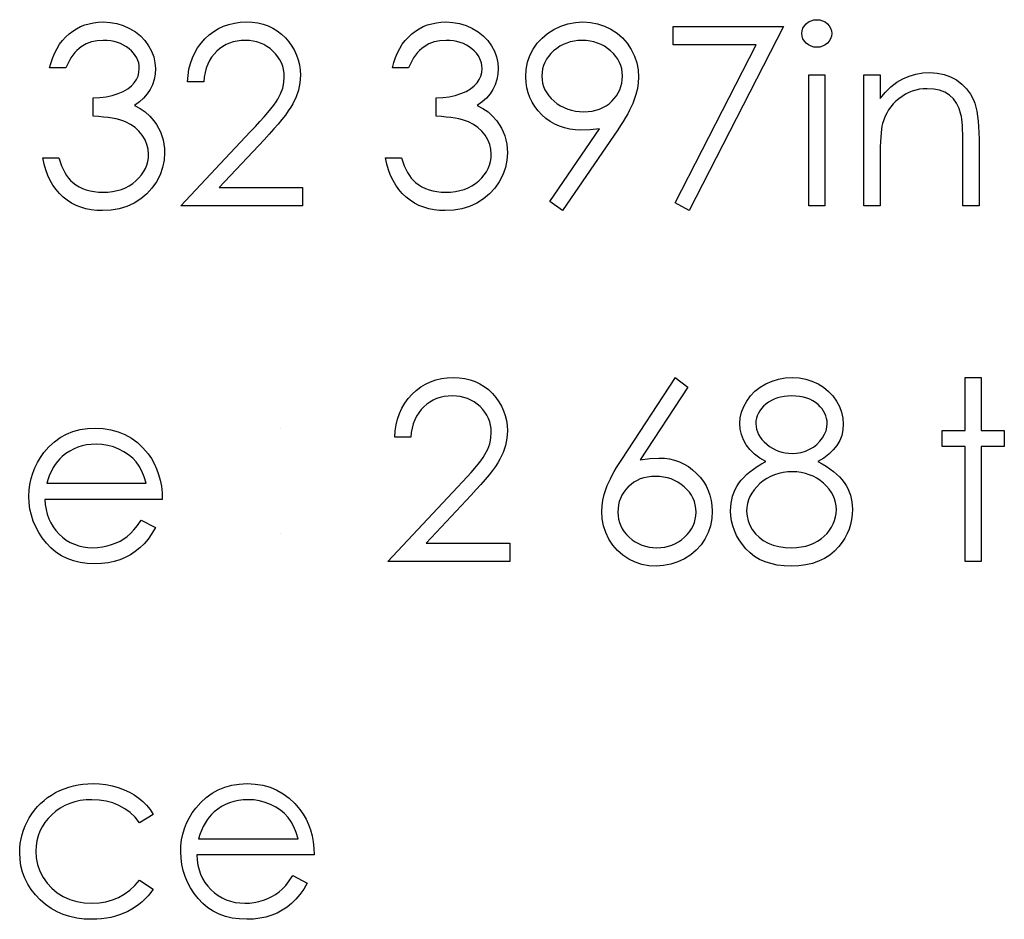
# Model space of a CAD drawing. Header units: inches. Extents: x 0.1 to 87.3, y 0.1 to 33.9.
# Tile 124 of 140: x 33.29 to 33.804, y 25.743 to 26.213. Entities that reach past the tile are written whole.
import ezdxf

# ---------------------------------------------------------------- set-up
doc = ezdxf.new("R2010")
doc.units = ezdxf.units.IN
doc.header["$MEASUREMENT"] = 0

msp = doc.modelspace()

# ---------------------------------------------------------------- linework, layer by layer
at = {"color": 7, "linetype": 'Continuous'}
for p, q in [((33.426455, 26.000072), (33.426454, 26.000072)), ((33.426455, 25.944784), (33.426454, 25.944784))]:
    msp.add_line(p, q, dxfattribs=at)
at = {"color": 7, "linetype": 'Continuous', "flags": 128}
for points in [[(33.314074, 26.188254), (33.305662, 26.188254), (33.305662, 26.188254), (33.306394, 26.191071), (33.307295, 26.1937), (33.308328, 26.196179), (33.30953, 26.198489), (33.310864, 26.20063), (33.312366, 26.202602), (33.314019, 26.204423), (33.315822, 26.206057), (33.317737, 26.207522), (33.319747, 26.20878), (33.321831, 26.209851), (33.32401, 26.210733), (33.326282, 26.21141), (33.32863, 26.211898), (33.331052, 26.212198), (33.333569, 26.212292), (33.333569, 26.212292), (33.337231, 26.212086), (33.340761, 26.211447), (33.344161, 26.210395), (33.347447, 26.208931), (33.350489, 26.207109), (33.353156, 26.204987), (33.355466, 26.202564), (33.357419, 26.19986), (33.358959, 26.196968), (33.360067, 26.194019), (33.360725, 26.191014), (33.36095, 26.187934), (33.36095, 26.187934), (33.360781, 26.184967), (33.360274, 26.182169), (33.35941, 26.179521), (33.358208, 26.177023), (33.356668, 26.174695), (33.35479, 26.172516), (33.352574, 26.170507), (33.350001, 26.168647), (33.350001, 26.168647), (33.35295, 26.167126), (33.355635, 26.165286), (33.358039, 26.163126), (33.360161, 26.160647), (33.360161, 26.160647), (33.361476, 26.158769), (33.362603, 26.156816), (33.363579, 26.154825), (33.364368, 26.152759), (33.364969, 26.150656), (33.365401, 26.148496), (33.365664, 26.146262), (33.365758, 26.143989), (33.365758, 26.143989), (33.365495, 26.140064), (33.364687, 26.136233), (33.363354, 26.132477), (33.361476, 26.128834), (33.359147, 26.125434), (33.356443, 26.122448), (33.353325, 26.119857), (33.349832, 26.117678), (33.346039, 26.115951), (33.34202, 26.11473), (33.337775, 26.113979), (33.333325, 26.113734), (33.333325, 26.113734), (33.33032, 26.113847), (33.327428, 26.114166), (33.324667, 26.11473), (33.322038, 26.1155), (33.31954, 26.116476), (33.317174, 26.117678), (33.31492, 26.119106), (33.312798, 26.120758), (33.310826, 26.122617), (33.309042, 26.124683), (33.307427, 26.126956), (33.306, 26.129435), (33.304741, 26.132101), (33.303671, 26.134993), (33.302769, 26.138073), (33.302056, 26.141379), (33.302056, 26.141379), (33.310469, 26.141379), (33.310469, 26.141379), (33.311145, 26.139219), (33.311878, 26.13721), (33.312704, 26.13535), (33.313587, 26.13366), (33.314526, 26.13212), (33.315559, 26.13073), (33.316648, 26.129491), (33.317812, 26.12842), (33.317812, 26.12842), (33.319409, 26.127237), (33.321099, 26.126204), (33.322902, 26.125322), (33.324798, 26.124627), (33.326808, 26.124064), (33.32893, 26.123669), (33.331146, 26.123425), (33.333475, 26.12335), (33.333475, 26.12335), (33.336104, 26.123444), (33.338602, 26.123725), (33.340968, 26.124176), (33.343203, 26.124833), (33.345287, 26.12566), (33.347259, 26.126693), (33.349081, 26.127895), (33.35079, 26.129284), (33.35233, 26.130806), (33.353663, 26.132383), (33.35479, 26.134017), (33.35571, 26.135726), (33.356424, 26.137491), (33.356931, 26.139332), (33.35725, 26.141228), (33.357344, 26.143182), (33.357344, 26.143182), (33.357138, 26.145792), (33.356537, 26.148327), (33.355523, 26.150769), (33.354095, 26.153116), (33.35233, 26.155295), (33.350302, 26.157192), (33.347973, 26.158788), (33.345381, 26.160102), (33.343935, 26.160666), (33.342283, 26.161173), (33.340461, 26.161605), (33.338433, 26.161999), (33.336235, 26.162337), (33.33385, 26.162619), (33.331259, 26.162844), (33.328498, 26.163013), (33.328498, 26.163013), (33.328498, 26.172629), (33.328498, 26.172629), (33.331972, 26.17276), (33.335278, 26.173192), (33.338433, 26.173868), (33.341419, 26.174845), (33.344142, 26.176028), (33.346452, 26.177361), (33.348367, 26.178845), (33.349889, 26.180479), (33.351053, 26.182244), (33.351879, 26.184066), (33.352367, 26.185981), (33.352537, 26.187972), (33.352537, 26.187972), (33.352461, 26.189437), (33.352198, 26.190864), (33.351785, 26.192216), (33.351203, 26.19355), (33.350452, 26.194808), (33.349532, 26.196029), (33.348442, 26.197193), (33.347184, 26.198301), (33.345813, 26.199334), (33.344348, 26.200217), (33.34279, 26.200968), (33.341137, 26.201588), (33.339409, 26.202057), (33.337588, 26.202395), (33.335672, 26.202602), (33.333681, 26.202677), (33.333681, 26.202677), (33.330489, 26.20247), (33.327503, 26.20185), (33.324761, 26.200836), (33.322226, 26.19939), (33.321042, 26.198489), (33.319916, 26.197456), (33.318826, 26.196292), (33.317793, 26.194958), (33.316779, 26.193493), (33.31584, 26.191897), (33.314939, 26.19015), (33.314075, 26.188254)], [(33.386189, 26.181042), (33.377777, 26.181042), (33.377777, 26.181042), (33.378002, 26.184385), (33.378491, 26.187578), (33.379223, 26.190601), (33.380237, 26.193493), (33.381495, 26.196216), (33.383017, 26.198808), (33.384801, 26.201231), (33.386848, 26.203503), (33.389082, 26.205569), (33.391468, 26.207353), (33.393965, 26.208855), (33.396576, 26.210095), (33.399336, 26.211053), (33.40221, 26.211748), (33.405215, 26.212161), (33.408351, 26.212292), (33.408351, 26.212292), (33.411431, 26.212161), (33.414379, 26.211766), (33.417159, 26.211128), (33.419807, 26.210226), (33.422286, 26.209043), (33.424614, 26.207616), (33.426812, 26.205945), (33.42884, 26.203991), (33.43068, 26.201869), (33.432258, 26.199653), (33.43361, 26.197343), (33.434718, 26.194958), (33.435563, 26.19246), (33.436183, 26.189869), (33.43654, 26.187202), (33.436671, 26.184423), (33.436671, 26.184423), (33.436427, 26.180516), (33.435695, 26.176742), (33.434493, 26.173098), (33.432784, 26.169568), (33.431694, 26.167765), (33.43038, 26.165793), (33.42884, 26.163671), (33.427075, 26.161417), (33.425065, 26.158976), (33.422849, 26.156403), (33.420389, 26.15368), (33.417703, 26.150788), (33.417703, 26.150788), (33.394247, 26.125754), (33.394247, 26.125754), (33.437873, 26.125754), (33.437873, 26.125754), (33.437873, 26.116138), (33.437873, 26.116138), (33.374171, 26.116138), (33.374171, 26.116138), (33.410529, 26.154938), (33.410529, 26.154938), (33.413177, 26.157717), (33.415581, 26.160309), (33.417741, 26.162713), (33.419656, 26.164929), (33.421328, 26.166976), (33.422774, 26.168816), (33.423957, 26.170488), (33.424915, 26.171971), (33.42638, 26.174788), (33.427431, 26.177681), (33.428051, 26.180629), (33.428258, 26.183671), (33.428258, 26.183671), (33.428164, 26.185587), (33.427882, 26.187427), (33.427431, 26.189193), (33.426793, 26.190902), (33.425948, 26.192554), (33.424934, 26.194113), (33.42375, 26.195615), (33.422361, 26.197062), (33.42084, 26.198376), (33.419243, 26.199522), (33.417572, 26.20048), (33.415806, 26.201268), (33.413947, 26.201888), (33.412032, 26.20232), (33.410022, 26.202583), (33.407919, 26.202677), (33.407919, 26.202677), (33.405722, 26.202583), (33.403618, 26.20232), (33.401609, 26.201869), (33.399693, 26.20125), (33.397872, 26.200461), (33.396144, 26.199484), (33.39451, 26.19832), (33.39297, 26.196986), (33.391561, 26.195503), (33.390322, 26.193869), (33.389233, 26.192085), (33.388294, 26.190169), (33.387524, 26.188103), (33.386923, 26.185887), (33.386472, 26.18354), (33.38619, 26.181042)], [(33.493161, 26.188254), (33.484748, 26.188254), (33.484748, 26.188254), (33.48548, 26.191071), (33.486382, 26.1937), (33.487415, 26.196179), (33.488617, 26.198489), (33.48995, 26.20063), (33.491453, 26.202602), (33.493105, 26.204423), (33.494908, 26.206057), (33.496824, 26.207522), (33.498833, 26.20878), (33.500918, 26.209851), (33.503096, 26.210733), (33.505369, 26.21141), (33.507716, 26.211898), (33.510139, 26.212198), (33.512655, 26.212292), (33.512655, 26.212292), (33.516317, 26.212086), (33.519848, 26.211447), (33.523247, 26.210395), (33.526534, 26.208931), (33.529576, 26.207109), (33.532243, 26.204987), (33.534553, 26.202564), (33.536506, 26.19986), (33.538046, 26.196968), (33.539154, 26.194019), (33.539811, 26.191014), (33.540037, 26.187934), (33.540037, 26.187934), (33.539867, 26.184967), (33.53936, 26.182169), (33.538497, 26.179521), (33.537295, 26.177023), (33.535755, 26.174695), (33.533877, 26.172516), (33.531661, 26.170507), (33.529088, 26.168647), (33.529088, 26.168647), (33.532036, 26.167126), (33.534722, 26.165286), (33.537126, 26.163126), (33.539248, 26.160647), (33.539248, 26.160647), (33.540562, 26.158769), (33.541689, 26.156816), (33.542666, 26.154825), (33.543454, 26.152759), (33.544055, 26.150656), (33.544487, 26.148496), (33.54475, 26.146262), (33.544844, 26.143989), (33.544844, 26.143989), (33.544581, 26.140064), (33.543774, 26.136233), (33.54244, 26.132477), (33.540562, 26.128834), (33.538234, 26.125434), (33.535529, 26.122448), (33.532412, 26.119857), (33.528919, 26.117678), (33.525125, 26.115951), (33.521106, 26.11473), (33.516862, 26.113979), (33.512411, 26.113734), (33.512411, 26.113734), (33.509406, 26.113847), (33.506514, 26.114166), (33.503753, 26.11473), (33.501124, 26.1155), (33.498627, 26.116476), (33.49626, 26.117678), (33.494007, 26.119106), (33.491884, 26.120758), (33.489913, 26.122617), (33.488128, 26.124683), (33.486513, 26.126956), (33.485086, 26.129435), (33.483828, 26.132101), (33.482757, 26.134993), (33.481856, 26.138073), (33.481142, 26.141379), (33.481142, 26.141379), (33.489556, 26.141379), (33.489556, 26.141379), (33.490232, 26.139219), (33.490964, 26.13721), (33.491791, 26.13535), (33.492673, 26.13366), (33.493612, 26.13212), (33.494645, 26.13073), (33.495734, 26.129491), (33.496899, 26.12842), (33.496899, 26.12842), (33.498495, 26.127237), (33.500185, 26.126204), (33.501988, 26.125322), (33.503885, 26.124627), (33.505894, 26.124064), (33.508017, 26.123669), (33.510233, 26.123425), (33.512561, 26.12335), (33.512561, 26.12335), (33.515191, 26.123444), (33.517688, 26.123725), (33.520055, 26.124176), (33.522289, 26.124833), (33.524374, 26.12566), (33.526346, 26.126693), (33.528168, 26.127895), (33.529877, 26.129284), (33.531416, 26.130806), (33.53275, 26.132383), (33.533877, 26.134017), (33.534797, 26.135726), (33.535511, 26.137491), (33.536018, 26.139332), (33.536337, 26.141228), (33.536431, 26.143182), (33.536431, 26.143182), (33.536224, 26.145792), (33.535623, 26.148327), (33.534609, 26.150769), (33.533182, 26.153116), (33.531416, 26.155295), (33.529388, 26.157192), (33.527059, 26.158788), (33.524468, 26.160102), (33.523022, 26.160666), (33.521369, 26.161173), (33.519547, 26.161605), (33.517519, 26.161999), (33.515322, 26.162337), (33.512937, 26.162619), (33.510345, 26.162844), (33.507585, 26.163013), (33.507585, 26.163013), (33.507585, 26.172629), (33.507585, 26.172629), (33.511059, 26.17276), (33.514364, 26.173192), (33.517519, 26.173868), (33.520505, 26.174845), (33.523228, 26.176028), (33.525538, 26.177361), (33.527454, 26.178845), (33.528975, 26.180479), (33.530139, 26.182244), (33.530966, 26.184066), (33.531454, 26.185981), (33.531623, 26.187972), (33.531623, 26.187972), (33.531548, 26.189437), (33.531285, 26.190864), (33.530872, 26.192216), (33.53029, 26.19355), (33.529538, 26.194808), (33.528618, 26.196029), (33.527529, 26.197193), (33.526271, 26.198301), (33.5249, 26.199334), (33.523435, 26.200217), (33.521876, 26.200968), (33.520224, 26.201588), (33.518496, 26.202057), (33.516674, 26.202395), (33.514759, 26.202602), (33.512768, 26.202677), (33.512768, 26.202677), (33.509575, 26.20247), (33.506589, 26.20185), (33.503847, 26.200836), (33.501312, 26.19939), (33.500129, 26.198489), (33.499002, 26.197456), (33.497913, 26.196292), (33.49688, 26.194958), (33.495866, 26.193493), (33.494927, 26.191897), (33.494025, 26.19015), (33.493162, 26.188254)], [(33.573689, 26.113734), (33.566967, 26.118411), (33.566967, 26.118411), (33.593034, 26.156515), (33.593034, 26.156515), (33.588038, 26.15599), (33.583174, 26.155802), (33.583174, 26.155802), (33.580226, 26.155933), (33.577409, 26.156309), (33.574686, 26.156929), (33.572094, 26.157811), (33.569596, 26.158938), (33.56723, 26.160309), (33.564958, 26.161943), (33.562817, 26.163821), (33.560864, 26.165887), (33.559155, 26.168065), (33.557727, 26.170356), (33.556544, 26.172779), (33.555643, 26.175295), (33.554985, 26.177943), (33.554591, 26.180704), (33.55446, 26.183577), (33.55446, 26.183577), (33.554704, 26.187503), (33.555417, 26.191221), (33.556619, 26.194752), (33.558291, 26.198076), (33.560413, 26.201156), (33.562929, 26.203897), (33.565859, 26.20632), (33.569183, 26.208423), (33.57277, 26.210114), (33.576489, 26.211334), (33.580338, 26.212048), (33.584301, 26.212292), (33.584301, 26.212292), (33.588189, 26.212048), (33.591926, 26.211353), (33.595513, 26.21017), (33.59895, 26.208517), (33.602142, 26.206433), (33.604959, 26.203991), (33.607419, 26.201156), (33.609523, 26.197944), (33.611194, 26.194507), (33.612396, 26.190939), (33.61311, 26.187277), (33.613354, 26.183484), (33.613354, 26.183484), (33.613204, 26.180535), (33.612772, 26.17753), (33.61202, 26.174432), (33.610988, 26.171277), (33.610349, 26.169643), (33.609579, 26.167934), (33.608696, 26.166131), (33.607701, 26.164272), (33.606593, 26.1623), (33.605372, 26.160271), (33.60402, 26.158149), (33.602555, 26.155952), (33.602555, 26.155952), (33.57369, 26.113734)], [(33.631381, 26.209888), (33.689075, 26.209888), (33.689075, 26.209888), (33.639796, 26.113734), (33.639796, 26.113734), (33.632528, 26.117735), (33.632528, 26.117735), (33.67484, 26.200273), (33.67484, 26.200273), (33.631383, 26.200273), (33.631383, 26.200273), (33.631383, 26.209888)], [(33.706465, 26.213494), (33.708024, 26.213363), (33.70947, 26.212968), (33.710803, 26.212292), (33.712005, 26.211372), (33.71302, 26.210264), (33.713733, 26.209024), (33.714165, 26.207691), (33.714315, 26.206245), (33.714315, 26.206245), (33.714165, 26.204836), (33.713733, 26.203522), (33.71302, 26.202301), (33.712005, 26.201193), (33.710803, 26.200273), (33.70947, 26.199597), (33.708024, 26.199202), (33.706465, 26.199071), (33.706465, 26.199071), (33.704925, 26.199202), (33.703517, 26.199597), (33.702183, 26.200273), (33.700982, 26.201193), (33.699986, 26.202301), (33.699273, 26.203522), (33.698841, 26.204836), (33.69869, 26.206245), (33.69869, 26.206245), (33.698841, 26.207691), (33.699273, 26.209024), (33.699986, 26.210264), (33.700982, 26.211372), (33.702183, 26.212292), (33.703517, 26.212968), (33.704925, 26.213363), (33.706465, 26.213494)], [(33.584733, 26.165417), (33.586968, 26.165511), (33.589071, 26.165755), (33.591081, 26.166187), (33.592959, 26.166788), (33.594743, 26.167539), (33.596414, 26.168478), (33.597954, 26.169586), (33.5994, 26.170863), (33.600696, 26.172272), (33.601823, 26.173737), (33.602781, 26.175277), (33.603551, 26.176892), (33.60417, 26.178582), (33.604602, 26.180329), (33.604846, 26.18215), (33.60494, 26.184047), (33.60494, 26.184047), (33.604846, 26.185944), (33.604565, 26.187765), (33.604076, 26.189512), (33.6034, 26.191202), (33.602537, 26.192798), (33.601485, 26.194338), (33.600227, 26.195822), (33.598781, 26.197212), (33.597203, 26.198489), (33.59555, 26.199597), (33.593804, 26.200536), (33.591982, 26.201306), (33.590085, 26.201907), (33.588095, 26.202339), (33.586029, 26.202583), (33.583869, 26.202677), (33.583869, 26.202677), (33.581728, 26.202583), (33.579681, 26.202339), (33.577709, 26.201907), (33.575813, 26.201306), (33.573991, 26.200536), (33.572244, 26.199597), (33.570592, 26.198489), (33.569014, 26.197212), (33.567568, 26.195822), (33.566329, 26.194338), (33.565277, 26.192798), (33.564413, 26.191202), (33.563737, 26.189512), (33.563249, 26.187765), (33.562967, 26.185944), (33.562873, 26.184047), (33.562873, 26.184047), (33.562967, 26.18215), (33.563267, 26.180329), (33.563774, 26.178582), (33.564469, 26.176892), (33.565371, 26.175277), (33.566479, 26.173737), (33.567775, 26.172272), (33.569277, 26.170863), (33.570911, 26.169586), (33.572639, 26.168478), (33.57446, 26.167539), (33.576338, 26.166788), (33.57831, 26.166187), (33.580376, 26.165755), (33.582517, 26.165511), (33.584733, 26.165417)], [(33.702296, 26.184648), (33.71071, 26.184648), (33.71071, 26.184648), (33.71071, 26.116138), (33.71071, 26.116138), (33.702296, 26.116138), (33.702296, 26.116138), (33.702296, 26.184648)], [(33.731142, 26.184648), (33.739556, 26.184648), (33.739556, 26.184648), (33.739556, 26.172291), (33.739556, 26.172291), (33.742316, 26.175596), (33.745209, 26.178432), (33.748251, 26.18076), (33.751444, 26.18262), (33.754768, 26.184028), (33.758242, 26.185042), (33.761866, 26.185643), (33.765622, 26.18585), (33.765622, 26.18585), (33.769416, 26.185606), (33.772984, 26.184892), (33.776327, 26.183671), (33.779445, 26.181981), (33.782262, 26.179878), (33.784703, 26.177436), (33.786731, 26.174657), (33.788365, 26.171539), (33.789041, 26.169793), (33.789623, 26.167802), (33.790112, 26.165605), (33.790525, 26.163164), (33.790825, 26.160497), (33.791051, 26.157605), (33.791201, 26.154468), (33.791238, 26.151126), (33.791238, 26.151126), (33.791238, 26.116138), (33.791238, 26.116138), (33.782825, 26.116138), (33.782825, 26.116138), (33.782825, 26.148365), (33.782825, 26.148365), (33.782806, 26.151163), (33.782769, 26.153717), (33.782694, 26.156027), (33.782581, 26.158112), (33.782431, 26.159933), (33.782262, 26.161511), (33.782055, 26.162863), (33.78183, 26.163952), (33.78183, 26.163952), (33.780872, 26.167107), (33.779538, 26.169849), (33.777848, 26.172159), (33.775801, 26.174056), (33.773397, 26.17554), (33.770656, 26.176591), (33.767576, 26.17723), (33.764158, 26.177436), (33.764158, 26.177436), (33.762129, 26.177361), (33.760157, 26.177117), (33.758223, 26.176704), (33.756364, 26.176141), (33.754542, 26.175389), (33.752777, 26.174507), (33.751068, 26.173436), (33.749415, 26.172216), (33.747857, 26.170863), (33.746448, 26.169455), (33.745171, 26.167952), (33.744025, 26.166375), (33.74303, 26.164722), (33.742166, 26.162995), (33.741434, 26.161173), (33.740852, 26.159295), (33.740852, 26.159295), (33.740551, 26.157905), (33.740288, 26.156253), (33.740063, 26.154356), (33.739875, 26.152177), (33.739744, 26.149755), (33.739631, 26.147069), (33.739575, 26.144121), (33.739556, 26.140909), (33.739556, 26.140909), (33.739556, 26.116138), (33.739556, 26.116138), (33.731142, 26.116138), (33.731142, 26.116138), (33.731142, 26.184648)], [(33.494363, 25.995265), (33.48595, 25.995265), (33.48595, 25.995265), (33.486175, 25.998607), (33.486664, 26.0018), (33.487396, 26.004824), (33.48841, 26.007716), (33.489668, 26.010439), (33.49119, 26.013031), (33.492974, 26.015453), (33.495021, 26.017726), (33.497256, 26.019791), (33.499641, 26.021575), (33.502138, 26.023078), (33.504749, 26.024317), (33.507509, 26.025275), (33.510383, 26.02597), (33.513388, 26.026383), (33.516524, 26.026515), (33.516524, 26.026515), (33.519604, 26.026383), (33.522552, 26.025989), (33.525332, 26.02535), (33.52798, 26.024449), (33.530459, 26.023266), (33.532787, 26.021838), (33.534985, 26.020167), (33.537013, 26.018214), (33.538853, 26.016092), (33.540431, 26.013876), (33.541783, 26.011566), (33.542891, 26.009181), (33.543736, 26.006683), (33.544356, 26.004091), (33.544713, 26.001424), (33.544844, 25.998645), (33.544844, 25.998645), (33.5446, 25.994739), (33.543868, 25.990964), (33.542666, 25.987321), (33.540957, 25.98379), (33.539867, 25.981987), (33.538553, 25.980015), (33.537013, 25.977893), (33.535248, 25.975639), (33.533238, 25.973198), (33.531022, 25.970625), (33.528562, 25.967902), (33.525876, 25.96501), (33.525876, 25.96501), (33.50242, 25.939976), (33.50242, 25.939976), (33.546046, 25.939976), (33.546046, 25.939976), (33.546046, 25.930361), (33.546046, 25.930361), (33.482344, 25.930361), (33.482344, 25.930361), (33.518702, 25.96916), (33.518702, 25.96916), (33.52135, 25.97194), (33.523754, 25.974531), (33.525914, 25.976935), (33.527829, 25.979151), (33.529501, 25.981198), (33.530947, 25.983039), (33.53213, 25.98471), (33.533088, 25.986194), (33.534553, 25.989011), (33.535604, 25.991903), (33.536224, 25.994851), (33.536431, 25.997894), (33.536431, 25.997894), (33.536337, 25.999809), (33.536055, 26.00165), (33.535604, 26.003415), (33.534966, 26.005124), (33.534121, 26.006777), (33.533107, 26.008336), (33.531924, 26.009838), (33.530534, 26.011284), (33.529013, 26.012599), (33.527416, 26.013744), (33.525745, 26.014702), (33.52398, 26.015491), (33.52212, 26.01611), (33.520205, 26.016542), (33.518195, 26.016805), (33.516092, 26.016899), (33.516092, 26.016899), (33.513895, 26.016805), (33.511791, 26.016542), (33.509782, 26.016092), (33.507866, 26.015472), (33.506045, 26.014683), (33.504317, 26.013707), (33.502683, 26.012542), (33.501143, 26.011209), (33.499735, 26.009725), (33.498495, 26.008091), (33.497406, 26.006307), (33.496467, 26.004392), (33.495697, 26.002326), (33.495096, 26.00011), (33.494645, 25.997762), (33.494363, 25.995265)], [(33.632583, 26.026515), (33.639064, 26.021425), (33.639064, 26.021425), (33.614293, 25.983546), (33.614293, 25.983546), (33.619251, 25.984222), (33.624002, 25.984447), (33.624002, 25.984447), (33.626857, 25.984316), (33.629599, 25.98394), (33.632228, 25.983321), (33.634744, 25.982438), (33.637148, 25.981311), (33.639458, 25.97994), (33.641637, 25.978306), (33.643721, 25.976428), (33.645618, 25.974362), (33.647271, 25.972184), (33.64866, 25.969893), (33.649787, 25.967489), (33.65067, 25.964954), (33.651308, 25.962306), (33.651684, 25.959545), (33.651815, 25.956672), (33.651815, 25.956672), (33.65159, 25.952747), (33.650876, 25.949009), (33.649712, 25.945479), (33.648059, 25.942117), (33.645994, 25.939037), (33.643515, 25.936295), (33.64066, 25.933873), (33.637392, 25.931788), (33.63388, 25.930117), (33.630218, 25.928915), (33.626444, 25.928201), (33.622518, 25.927957), (33.622518, 25.927957), (33.618744, 25.928182), (33.6151, 25.928877), (33.611588, 25.930042), (33.608227, 25.931657), (33.605109, 25.933704), (33.602349, 25.936126), (33.599926, 25.938924), (33.597879, 25.942098), (33.596245, 25.945535), (33.595062, 25.949066), (33.594367, 25.952728), (33.594123, 25.956503), (33.594123, 25.956503), (33.594273, 25.959395), (33.594705, 25.962381), (33.595419, 25.965423), (33.596414, 25.968541), (33.597053, 25.970156), (33.597785, 25.971865), (33.598649, 25.97363), (33.599607, 25.975489), (33.600696, 25.977442), (33.601879, 25.979452), (33.603194, 25.981555), (33.604602, 25.983734), (33.604602, 25.983734), (33.632585, 26.026515)], [(33.707009, 25.982588), (33.709301, 25.981367), (33.711423, 25.980109), (33.713376, 25.978795), (33.715179, 25.977461), (33.716832, 25.976071), (33.718316, 25.974625), (33.71963, 25.97316), (33.720794, 25.971639), (33.721809, 25.970081), (33.722691, 25.968465), (33.723442, 25.966794), (33.724043, 25.965085), (33.724532, 25.963301), (33.72487, 25.961479), (33.725058, 25.959601), (33.725133, 25.957667), (33.725133, 25.957667), (33.72502, 25.954963), (33.724682, 25.952333), (33.724137, 25.949779), (33.723367, 25.947319), (33.722353, 25.944915), (33.721133, 25.942624), (33.719705, 25.940389), (33.718034, 25.938248), (33.718034, 25.938248), (33.715743, 25.935845), (33.713226, 25.933741), (33.710465, 25.931976), (33.707461, 25.93053), (33.70423, 25.929403), (33.700775, 25.928595), (33.697075, 25.928126), (33.69315, 25.927957), (33.69315, 25.927957), (33.689375, 25.928107), (33.685826, 25.92852), (33.682502, 25.929234), (33.679441, 25.930211), (33.676586, 25.931488), (33.673995, 25.933046), (33.671628, 25.934868), (33.669487, 25.93699), (33.667591, 25.939281), (33.665957, 25.941629), (33.664586, 25.944033), (33.66344, 25.946493), (33.662558, 25.949009), (33.661938, 25.951582), (33.661562, 25.954211), (33.661431, 25.956897), (33.661431, 25.956897), (33.661506, 25.958869), (33.661712, 25.960784), (33.66205, 25.962644), (33.66252, 25.964465), (33.66314, 25.966231), (33.663891, 25.96794), (33.664774, 25.969611), (33.665788, 25.971226), (33.666971, 25.972804), (33.668304, 25.974325), (33.669825, 25.975808), (33.671516, 25.977255), (33.673356, 25.978663), (33.675384, 25.980015), (33.677563, 25.98133), (33.679929, 25.982588), (33.679929, 25.982588), (33.676718, 25.984447), (33.673938, 25.986532), (33.671591, 25.988804), (33.669656, 25.991302), (33.668154, 25.99395), (33.667102, 25.996692), (33.666445, 25.999528), (33.666238, 26.002457), (33.666238, 26.002457), (33.666464, 26.005443), (33.66714, 26.008392), (33.668285, 26.011322), (33.669863, 26.014195), (33.671854, 26.016918), (33.674182, 26.019322), (33.676849, 26.021425), (33.679873, 26.023228), (33.68314, 26.024674), (33.68654, 26.025688), (33.690052, 26.026308), (33.693714, 26.026515), (33.693714, 26.026515), (33.697282, 26.026308), (33.7007, 26.025688), (33.703986, 26.024637), (33.707141, 26.023191), (33.710071, 26.021388), (33.712644, 26.019266), (33.714898, 26.016862), (33.716813, 26.014157), (33.718353, 26.011284), (33.719442, 26.008317), (33.7201, 26.005293), (33.720325, 26.002194), (33.720325, 26.002194), (33.720118, 25.999152), (33.719499, 25.996279), (33.718447, 25.993574), (33.717001, 25.991039), (33.715123, 25.988673), (33.712851, 25.986494), (33.710127, 25.984447), (33.70701, 25.982588)], [(33.784026, 26.026515), (33.79244, 26.026515), (33.79244, 26.026515), (33.79244, 25.99887), (33.79244, 25.99887), (33.80446, 25.99887), (33.80446, 25.99887), (33.80446, 25.990457), (33.80446, 25.990457), (33.79244, 25.990457), (33.79244, 25.990457), (33.79244, 25.930361), (33.79244, 25.930361), (33.784027, 25.930361), (33.784027, 25.930361), (33.784027, 25.990457), (33.784027, 25.990457), (33.772008, 25.990457), (33.772008, 25.990457), (33.772008, 25.99887), (33.772008, 25.99887), (33.784027, 25.99887), (33.784027, 25.99887), (33.784027, 26.026515)], [(33.693242, 26.016899), (33.691272, 26.016824), (33.689394, 26.016636), (33.68761, 26.016298), (33.685901, 26.015829), (33.684267, 26.015209), (33.682746, 26.014477), (33.6813, 26.013594), (33.679929, 26.01258), (33.67869, 26.011472), (33.677619, 26.010326), (33.676718, 26.009124), (33.675966, 26.007866), (33.675403, 26.006551), (33.67499, 26.005199), (33.674727, 26.003791), (33.674652, 26.002326), (33.674652, 26.002326), (33.674746, 26.000861), (33.675009, 25.999453), (33.675441, 25.998063), (33.676079, 25.996711), (33.676868, 25.995396), (33.677845, 25.9941), (33.67899, 25.992861), (33.680323, 25.99164), (33.68177, 25.990513), (33.683291, 25.989537), (33.684849, 25.988729), (33.686483, 25.988053), (33.688174, 25.987527), (33.68992, 25.987152), (33.691723, 25.986926), (33.693582, 25.986851), (33.693582, 25.986851), (33.695967, 25.986983), (33.698296, 25.987396), (33.70055, 25.988072), (33.702747, 25.989011), (33.704794, 25.990194), (33.706597, 25.991584), (33.708156, 25.993161), (33.709489, 25.994945), (33.710541, 25.996842), (33.711311, 25.99872), (33.711761, 26.000617), (33.711912, 26.002514), (33.711912, 26.002514), (33.711836, 26.003847), (33.711611, 26.005143), (33.711235, 26.006401), (33.71071, 26.007659), (33.710034, 26.00888), (33.709226, 26.010063), (33.708249, 26.011228), (33.707123, 26.012373), (33.705864, 26.013425), (33.704475, 26.014345), (33.702935, 26.015134), (33.701263, 26.015772), (33.69946, 26.016261), (33.697526, 26.016618), (33.69546, 26.016824), (33.693244, 26.016899)], [(33.353475, 25.951995), (33.36095, 25.94807), (33.36095, 25.94807), (33.35911, 25.944934), (33.357138, 25.942117), (33.355034, 25.939601), (33.352781, 25.937422), (33.350396, 25.935525), (33.347879, 25.933873), (33.345194, 25.932445), (33.342377, 25.931262), (33.33939, 25.930342), (33.336217, 25.929685), (33.332855, 25.92929), (33.329306, 25.929159), (33.329306, 25.929159), (33.325362, 25.929328), (33.321643, 25.929835), (33.31815, 25.93068), (33.314864, 25.931863), (33.311821, 25.933384), (33.308986, 25.935244), (33.306356, 25.937441), (33.303971, 25.939976), (33.30183, 25.942718), (33.299971, 25.945554), (33.298412, 25.948484), (33.297135, 25.951507), (33.296121, 25.954606), (33.295408, 25.95778), (33.294994, 25.961066), (33.294844, 25.964428), (33.294844, 25.964428), (33.294976, 25.967583), (33.295332, 25.970663), (33.295952, 25.973649), (33.296816, 25.97656), (33.297924, 25.979377), (33.299276, 25.9821), (33.300891, 25.984748), (33.302732, 25.987302), (33.302732, 25.987302), (33.305342, 25.990288), (33.308159, 25.992898), (33.311183, 25.995077), (33.314432, 25.99688), (33.317887, 25.998269), (33.321549, 25.999284), (33.325418, 25.999866), (33.329512, 26.000072), (33.329512, 26.000072), (33.333719, 25.999866), (33.337719, 25.999227), (33.341494, 25.998176), (33.345043, 25.996711), (33.348386, 25.994814), (33.351504, 25.992485), (33.354415, 25.989743), (33.3571, 25.986588), (33.3571, 25.986588), (33.358828, 25.984128), (33.360311, 25.981536), (33.361588, 25.978776), (33.362621, 25.975884), (33.363448, 25.972841), (33.364049, 25.969649), (33.364406, 25.966306), (33.364556, 25.962813), (33.364556, 25.962813), (33.303258, 25.962813), (33.303258, 25.962813), (33.303427, 25.960108), (33.303802, 25.957517), (33.304403, 25.955057), (33.30523, 25.952728), (33.306244, 25.950531), (33.307483, 25.948446), (33.308948, 25.946493), (33.310619, 25.944652), (33.31246, 25.943), (33.314394, 25.941554), (33.316441, 25.940333), (33.318601, 25.939338), (33.320855, 25.938568), (33.323221, 25.938023), (33.325681, 25.937685), (33.328254, 25.937572), (33.328254, 25.937572), (33.33077, 25.937666), (33.333231, 25.937967), (33.335672, 25.938474), (33.338076, 25.939169), (33.340386, 25.940032), (33.342508, 25.941047), (33.344442, 25.942173), (33.346208, 25.943432), (33.347917, 25.944953), (33.349701, 25.946906), (33.35156, 25.949235), (33.353476, 25.951995)], [(33.356141, 25.971226), (33.355147, 25.97455), (33.353926, 25.977517), (33.352518, 25.980128), (33.350903, 25.982382), (33.349062, 25.984372), (33.346921, 25.986156), (33.344517, 25.987734), (33.341832, 25.989105), (33.338977, 25.990232), (33.336029, 25.99102), (33.333024, 25.991509), (33.329944, 25.991659), (33.329944, 25.991659), (33.327428, 25.991565), (33.324986, 25.991264), (33.322639, 25.990757), (33.320404, 25.990063), (33.318225, 25.989142), (33.31616, 25.988053), (33.314188, 25.986738), (33.312291, 25.985236), (33.312291, 25.985236), (33.310976, 25.983997), (33.309756, 25.982607), (33.30861, 25.981086), (33.307558, 25.979414), (33.306582, 25.977574), (33.30568, 25.975602), (33.304873, 25.973499), (33.30414, 25.971226), (33.30414, 25.971226), (33.356142, 25.971226)], [(33.622236, 25.974832), (33.620096, 25.974738), (33.618068, 25.974494), (33.616133, 25.974062), (33.614293, 25.97348), (33.612565, 25.97271), (33.61095, 25.971771), (33.609429, 25.970663), (33.608002, 25.969386), (33.606724, 25.967996), (33.605616, 25.966512), (33.604677, 25.964972), (33.603907, 25.963357), (33.603306, 25.961667), (33.602875, 25.959902), (33.60263, 25.95808), (33.602537, 25.956165), (33.602537, 25.956165), (33.60263, 25.954268), (33.602912, 25.952465), (33.603382, 25.9507), (33.604039, 25.949028), (33.604865, 25.947413), (33.605898, 25.945892), (33.6071, 25.944408), (33.608509, 25.943019), (33.610049, 25.941741), (33.611664, 25.940633), (33.613354, 25.939694), (33.615119, 25.938943), (33.61696, 25.938342), (33.618894, 25.93791), (33.620885, 25.937666), (33.622969, 25.937572), (33.622969, 25.937572), (33.625054, 25.937666), (33.627044, 25.93791), (33.628979, 25.938342), (33.630819, 25.938943), (33.632585, 25.939694), (33.634275, 25.940633), (33.635871, 25.941741), (33.637411, 25.943019), (33.63882, 25.944408), (33.64004, 25.945892), (33.641054, 25.947413), (33.641899, 25.949028), (33.642557, 25.9507), (33.643026, 25.952465), (33.643308, 25.954268), (33.643402, 25.956165), (33.643402, 25.956165), (33.643308, 25.95808), (33.643008, 25.959902), (33.642538, 25.961667), (33.641862, 25.963357), (33.640979, 25.964972), (33.639909, 25.966512), (33.638651, 25.967996), (33.637204, 25.969386), (33.635608, 25.970663), (33.633937, 25.971771), (33.63219, 25.97271), (33.630369, 25.97348), (33.628453, 25.974062), (33.626462, 25.974494), (33.624396, 25.974738), (33.622237, 25.974832)], [(33.693788, 25.977236), (33.691291, 25.977142), (33.688906, 25.976841), (33.686615, 25.976372), (33.684436, 25.975696), (33.682352, 25.974813), (33.680361, 25.973743), (33.678483, 25.972484), (33.676718, 25.971038), (33.675103, 25.969461), (33.673713, 25.967827), (33.67253, 25.966118), (33.671572, 25.964353), (33.670802, 25.962512), (33.670276, 25.960615), (33.669957, 25.958644), (33.669844, 25.956615), (33.669844, 25.956615), (33.670032, 25.954099), (33.670577, 25.951676), (33.671497, 25.949291), (33.672774, 25.947), (33.674389, 25.944859), (33.676305, 25.943), (33.678502, 25.941366), (33.681, 25.940014), (33.68376, 25.938943), (33.686709, 25.938192), (33.689883, 25.937723), (33.693244, 25.937572), (33.693244, 25.937572), (33.695873, 25.937666), (33.698352, 25.937948), (33.7007, 25.938417), (33.702897, 25.939075), (33.704963, 25.939901), (33.706897, 25.940934), (33.7087, 25.942136), (33.710353, 25.943544), (33.711836, 25.945066), (33.713132, 25.946662), (33.71424, 25.948314), (33.715123, 25.950023), (33.715818, 25.951789), (33.716325, 25.953629), (33.716625, 25.955526), (33.716719, 25.957498), (33.716719, 25.957498), (33.716607, 25.959414), (33.716306, 25.961254), (33.71578, 25.963057), (33.715048, 25.964803), (33.71409, 25.966494), (33.712944, 25.968127), (33.711573, 25.969705), (33.709996, 25.971226), (33.708268, 25.972635), (33.706465, 25.973855), (33.704569, 25.974888), (33.702578, 25.975733), (33.700512, 25.976391), (33.698352, 25.97686), (33.696117, 25.977142), (33.693789, 25.977236)], [(33.359747, 25.798238), (33.352706, 25.793862), (33.352706, 25.793862), (33.35032, 25.796679), (33.34771, 25.79912), (33.344912, 25.801186), (33.341907, 25.802876), (33.338677, 25.804191), (33.33524, 25.80513), (33.331616, 25.805693), (33.327766, 25.805881), (33.327766, 25.805881), (33.324686, 25.80575), (33.321718, 25.805393), (33.318901, 25.804773), (33.316216, 25.803928), (33.313662, 25.80282), (33.311239, 25.801468), (33.308948, 25.79989), (33.306788, 25.79805), (33.304835, 25.796041), (33.303145, 25.793918), (33.301699, 25.791702), (33.300535, 25.789374), (33.299614, 25.786951), (33.298976, 25.784416), (33.298581, 25.781768), (33.29845, 25.779026), (33.29845, 25.779026), (33.298694, 25.775439), (33.299408, 25.771965), (33.30061, 25.768584), (33.302281, 25.765316), (33.304384, 25.762293), (33.306845, 25.759607), (33.309643, 25.757297), (33.312817, 25.755344), (33.316272, 25.753785), (33.319916, 25.752677), (33.323765, 25.75202), (33.327822, 25.751795), (33.327822, 25.751795), (33.33154, 25.751983), (33.33509, 25.752546), (33.338451, 25.753485), (33.341663, 25.7548), (33.344686, 25.75649), (33.347522, 25.758556), (33.350208, 25.760997), (33.352706, 25.763814), (33.352706, 25.763814), (33.359748, 25.759194), (33.359748, 25.759194), (33.358471, 25.757372), (33.357081, 25.755645), (33.355579, 25.75403), (33.353983, 25.752527), (33.352292, 25.751119), (33.350471, 25.749823), (33.348555, 25.748621), (33.346546, 25.747532), (33.344442, 25.746555), (33.342264, 25.74571), (33.340029, 25.744996), (33.3377, 25.744414), (33.335315, 25.743963), (33.332836, 25.743644), (33.330301, 25.743438), (33.327691, 25.743381), (33.327691, 25.743381), (33.323709, 25.743532), (33.319916, 25.74402), (33.316291, 25.744809), (33.312835, 25.745917), (33.309549, 25.747344), (33.306431, 25.74909), (33.303502, 25.751156), (33.300741, 25.753541), (33.298225, 25.756152), (33.296065, 25.758912), (33.294224, 25.761786), (33.292722, 25.764809), (33.291539, 25.767983), (33.290713, 25.77127), (33.290206, 25.774706), (33.290037, 25.778275), (33.290037, 25.778275), (33.290112, 25.780697), (33.290356, 25.783082), (33.290731, 25.78543), (33.291295, 25.787721), (33.29199, 25.789975), (33.292854, 25.792191), (33.293868, 25.79435), (33.295032, 25.796472), (33.296347, 25.79852), (33.297774, 25.800435), (33.299314, 25.802257), (33.300985, 25.803947), (33.302751, 25.805524), (33.304647, 25.806989), (33.306676, 25.808341), (33.308798, 25.809581), (33.311014, 25.810689), (33.313305, 25.811647), (33.315652, 25.812454), (33.318075, 25.813112), (33.320554, 25.813637), (33.323089, 25.813994), (33.3257, 25.81422), (33.328385, 25.814295), (33.328385, 25.814295), (33.331747, 25.814163), (33.335071, 25.813769), (33.33832, 25.81313), (33.341513, 25.81221), (33.344555, 25.811083), (33.347372, 25.809806), (33.349926, 25.80836), (33.352255, 25.806764), (33.354377, 25.80498), (33.35633, 25.80297), (33.358133, 25.800717), (33.359748, 25.798238)], [(33.432802, 25.766218), (33.440277, 25.762293), (33.440277, 25.762293), (33.438436, 25.759157), (33.436465, 25.75634), (33.434361, 25.753823), (33.432108, 25.751645), (33.429723, 25.749748), (33.427206, 25.748095), (33.42452, 25.746668), (33.421703, 25.745485), (33.418717, 25.744564), (33.415544, 25.743907), (33.412182, 25.743513), (33.408633, 25.743381), (33.408633, 25.743381), (33.404689, 25.74355), (33.40097, 25.744057), (33.397477, 25.744902), (33.394191, 25.746086), (33.391148, 25.747607), (33.388313, 25.749466), (33.385683, 25.751663), (33.383298, 25.754199), (33.381157, 25.75694), (33.379298, 25.759776), (33.377739, 25.762706), (33.376462, 25.76573), (33.375448, 25.768828), (33.374735, 25.772002), (33.374321, 25.775289), (33.374171, 25.77865), (33.374171, 25.77865), (33.374303, 25.781805), (33.374659, 25.784885), (33.375279, 25.787871), (33.376143, 25.790782), (33.377251, 25.793599), (33.378603, 25.796322), (33.380218, 25.79897), (33.382059, 25.801524), (33.382059, 25.801524), (33.384669, 25.80451), (33.387486, 25.807121), (33.39051, 25.809299), (33.393759, 25.811102), (33.397214, 25.812492), (33.400876, 25.813506), (33.404745, 25.814088), (33.408839, 25.814295), (33.408839, 25.814295), (33.413046, 25.814088), (33.417046, 25.81345), (33.420821, 25.812398), (33.42437, 25.810933), (33.427713, 25.809036), (33.430831, 25.806708), (33.433741, 25.803966), (33.436427, 25.800811), (33.436427, 25.800811), (33.438155, 25.79835), (33.439638, 25.795759), (33.440915, 25.792998), (33.441948, 25.790106), (33.442775, 25.787064), (33.443376, 25.783871), (33.443732, 25.780528), (33.443883, 25.777035), (33.443883, 25.777035), (33.382585, 25.777035), (33.382585, 25.777035), (33.382754, 25.774331), (33.383129, 25.771739), (33.38373, 25.769279), (33.384556, 25.76695), (33.385571, 25.764753), (33.38681, 25.762668), (33.388275, 25.760715), (33.389946, 25.758875), (33.391787, 25.757222), (33.393721, 25.755776), (33.395768, 25.754555), (33.397928, 25.75356), (33.400181, 25.75279), (33.402548, 25.752245), (33.405008, 25.751907), (33.407581, 25.751795), (33.407581, 25.751795), (33.410097, 25.751889), (33.412558, 25.752189), (33.414999, 25.752696), (33.417403, 25.753391), (33.419713, 25.754255), (33.421835, 25.755269), (33.423769, 25.756396), (33.425535, 25.757654), (33.427244, 25.759175), (33.429028, 25.761128), (33.430887, 25.763457), (33.432802, 25.766218)], [(33.435469, 25.785449), (33.434474, 25.788773), (33.433253, 25.79174), (33.431845, 25.79435), (33.43023, 25.796604), (33.428389, 25.798595), (33.426248, 25.800379), (33.423844, 25.801956), (33.421159, 25.803327), (33.418304, 25.804454), (33.415356, 25.805243), (33.412351, 25.805731), (33.409271, 25.805881), (33.409271, 25.805881), (33.406755, 25.805787), (33.404313, 25.805487), (33.401966, 25.80498), (33.399731, 25.804285), (33.397552, 25.803365), (33.395486, 25.802276), (33.393515, 25.800961), (33.391618, 25.799459), (33.391618, 25.799459), (33.390303, 25.798219), (33.389082, 25.796829), (33.387937, 25.795308), (33.386885, 25.793637), (33.385909, 25.791796), (33.385007, 25.789824), (33.3842, 25.787721), (33.383467, 25.785449), (33.383467, 25.785449), (33.435469, 25.785449)]]:
    msp.add_lwpolyline(points, dxfattribs=at)

doc.saveas('drawing.dxf')
